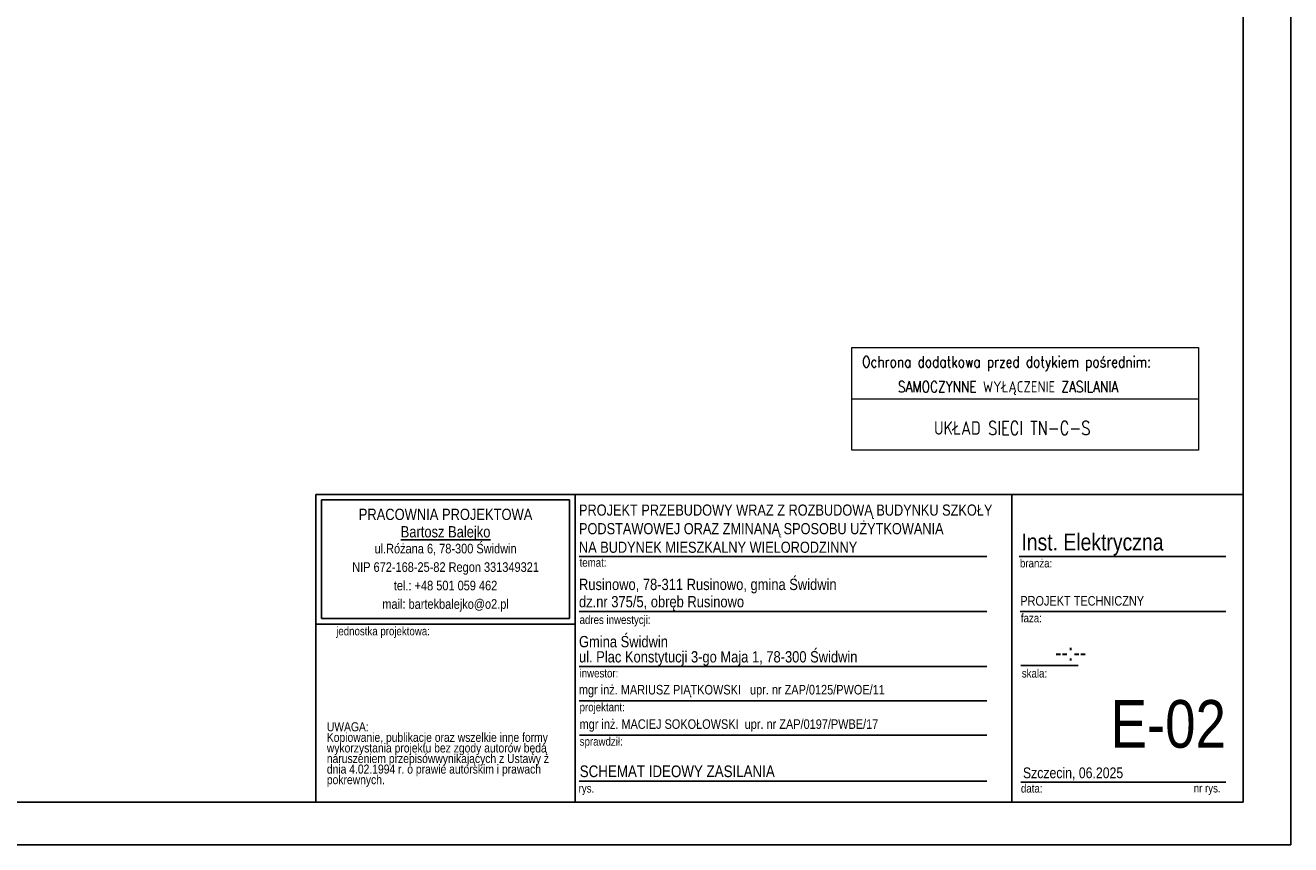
# Model space of a CAD drawing. Header units: millimetres. Extents: x 262469 to 275208, y -32539 to 9411.
# Tile 38 of 256: x 268550 to 270939, y -25147 to -23601. Entities that reach past the tile are written whole.
import ezdxf

# ---------------------------------------------------------------- set-up
doc = ezdxf.new("R2010")
doc.units = ezdxf.units.MM
doc.header["$LTSCALE"] = 100
doc.layers.add('$ IE TABELA', color=7, linetype='Continuous')
doc.layers.add('$ IE_Tabele', color=7, linetype='Continuous')
doc.layers.add('$ mp_ele_opisy', color=7, linetype='Continuous', lineweight=30)
doc.styles.add('GENERATED_STYLE_10', font='ARIALN.TTF')
doc.styles.add('GENERATED_STYLE_11', font='ARIALN.TTF')
doc.styles.add('GENERATED_STYLE_6', font='ARIALN.TTF')
doc.styles.add('GENERATED_STYLE_9', font='ARIALN.TTF')
doc.styles.add('ROMANS', font='romans', dxfattribs={"width": 0.8})

# ---------------------------------------------------------------- blocks, each defined once
blk = doc.blocks.new('a3eee')
at = {"layer": '$ IE TABELA'}
for p, q in [((23930.8, 1206.8), (23930.8, 4176.8)), ((23840.8, 1286.8), (23840.8, 4096.8)), ((19890.8, 1286.8), (23840.8, 1286.8)), ((19730.8, 1206.8), (23930.8, 1206.8))]:
    blk.add_line(p, q, dxfattribs=at)

msp = doc.modelspace()

# ---------------------------------------------------------------- linework, layer by layer
at = {"layer": '$ IE_Tabele', "linetype": 'Continuous'}
for p, q in [((269098.9, -24485.7), (269588.2, -24485.7)), ((269098.9, -25066.8), (269098.9, -24485.7)), ((269098.9, -24485.7), (270848.9, -24485.7)), ((269109.5, -24719.7), (269109.5, -24496.3)), ((269109.5, -24496.3), (269577.6, -24496.3)), ((269577.6, -24719.7), (269577.6, -24496.3)), ((269588.2, -24485.7), (269588.2, -25066.8)), ((269588.2, -24730.4), (269588.2, -24485.7)), ((270412.7, -24485.7), (270412.7, -25066.8)), ((270848.9, -24485.7), (270848.9, -25066.8)), ((269588.2, -25066.8), (269588.2, -24525.7)), ((269595.4, -24602.7), (270365.4, -24602.7)), ((270426.6, -24602.7), (270816.6, -24602.7)), ((269109.5, -24719.7), (269577.6, -24719.7)), ((269595.4, -24706.7), (270365.4, -24706.7)), ((270428.4, -24706.7), (270816.6, -24706.7)), ((269098.9, -24730.4), (269588.2, -24730.4)), ((269595.4, -24810.7), (270365.4, -24810.7)), ((270429.5, -24808.9), (270537.5, -24808.9)), ((269595.4, -24875.5), (270365.4, -24875.5)), ((269596.5, -24940.4), (270365.4, -24940.4)), ((269595.4, -25026.8), (270365.4, -25026.8)), ((270429.5, -25028.6), (270657.7, -25028.6)), ((270657.7, -25028.6), (270816.6, -25028.6)), ((269098.9, -25066.8), (269588.2, -25066.8)), ((270848.9, -25066.8), (269588.2, -25066.8))]:
    msp.add_line(p, q, dxfattribs=at)
at = {"layer": '$ mp_ele_opisy', "color": 7, "lineweight": 0}
for p, q in [((270110.6, -24208.8), (270764.8, -24208.8)), ((270110.6, -24402.6), (270110.6, -24208.8)), ((270764.8, -24208.8), (270764.8, -24402.6)), ((270110.6, -24305.7), (270764.8, -24305.7)), ((270764.8, -24402.6), (270110.6, -24402.6))]:
    msp.add_line(p, q, dxfattribs=at)

# ---------------------------------------------------------------- block references
at = {"layer": '$ IE TABELA', "color": 7}
msp.add_blockref('a3eee', (247008.1, -26353.6), dxfattribs=at)

# ---------------------------------------------------------------- texts
at = {"layer": '$ IE_Tabele', "linetype": 'Continuous'}
for s, insert, char_height, attachment_point, line_spacing_factor, style in [('\\pt22543.3;PROJEKT PRZEBUDOWY WRAZ Z ROZBUDOWĄ BUDYNKU SZKOŁY \\PPODSTAWOWEJ ORAZ ZMINANĄ SPOSOBU UŻYTKOWANIA \\PNA BUDYNEK MIESZKALNY WIELORODZINNY', (269595.4, -24596.3), 21, 7, 1.001884, 'GENERATED_STYLE_6'), ('{PRACOWNIA PROJEKTOWA\\P\\LBartosz Balejko}', (269343.5, -24512.8), 21.277, 2, 0.926719, 'GENERATED_STYLE_10'), ('Rusinowo, 78-311 Rusinowo, gmina Świdwin \\Pdz.nr 375/5, obręb Rusinowo', (269595.4, -24705.3), 21.277, 7, 0.918867, 'GENERATED_STYLE_9'), ('PROJEKT TECHNICZNY', (270428.4, -24677.6), 18, 1, 0.923713, 'GENERATED_STYLE_9'), ('{Gmina Świdwin\\Pul. Plac Konstytucji 3-go Maja 1, 78-300 Świdwin}', (269595.4, -24809.3), 21.277, 7, 0.807442, 'GENERATED_STYLE_9')]:
    msp.add_mtext(s, dxfattribs=dict(at, insert=insert, char_height=char_height, attachment_point=attachment_point, line_spacing_factor=line_spacing_factor, style=style))
at = {"layer": '$ IE_Tabele', "linetype": 'Continuous', "style": 'GENERATED_STYLE_9'}
for s, insert, char_height, width, attachment_point, line_spacing_factor in [('{ul.Różana 6, 78-300 Świdwin\\PNIP 672-168-25-82 Regon 331349321\\Ptel.: +48 501 059 462\\Pmail: bartekbalejko@o2.pl}', (269343.5, -24579), 18.085, 468.085, 2, 1.156383), ('{UWAGA:\\PKopiowanie, publikacje oraz wszelkie inne formy wykorzystania projektu bez zgody autorów będą naruszeniem przepisówwynikających z Ustawy z dnia 4.02.1994 r. o prawie autorskim i prawach pokrewnych.}', (269119.4, -24915.8), 17.0213, 448.341, 1, 0.703415)]:
    msp.add_mtext(s, dxfattribs=dict(at, insert=insert, char_height=char_height, width=width, attachment_point=attachment_point, line_spacing_factor=line_spacing_factor))
at = {"layer": '$ IE_Tabele', "linetype": 'Continuous'}
for s, insert, char_height, attachment_point, style in [('Inst. Elektryczna', (270430.5, -24559.7), 31.916, 1, 'GENERATED_STYLE_9'), ('{temat:}', (269596.5, -24606.3), 15.96, 1, 'GENERATED_STYLE_9'), ('{branża:}', (270427.8, -24607.6), 15.96, 1, 'GENERATED_STYLE_9'), ('{adres inwestycji:}', (269596.5, -24714.3), 15.958, 1, 'GENERATED_STYLE_9'), ('{faza:}', (270429.5, -24711.2), 15.96, 1, 'GENERATED_STYLE_9'), ('{jednostka projektowa:}', (269137.1, -24735.8), 15.958, 1, 'GENERATED_STYLE_9'), ('\\pxi-5,l7t7;--:--', (270430.3, -24767.8), 31.916, 1, 'GENERATED_STYLE_9'), ('{inwestor:}', (269596.5, -24815.2), 15.958, 1, 'GENERATED_STYLE_9'), ('{skala:}', (270431.3, -24815.4), 15.96, 1, 'GENERATED_STYLE_9'), ('mgr inż. MARIUSZ PIĄTKOWSKI   upr. nr ZAP/0125/PWOE/11', (269595.2, -24845.3), 18, 1, 'GENERATED_STYLE_9'), ('{projektant:}', (269596.5, -24879.2), 15.958, 1, 'GENERATED_STYLE_9'), ('E-02', (270816.6, -24873.9), 90, 3, 'GENERATED_STYLE_9'), ('mgr inż. MACIEJ SOKOŁOWSKI  upr. nr ZAP/0197/PWBE/17', (269596.5, -24910.2), 18, 1, 'GENERATED_STYLE_9'), ('{sprawdził:}', (269596.7, -24944), 15.958, 1, 'GENERATED_STYLE_9'), ('SCHEMAT IDEOWY ZASILANIA', (269596.8, -24997.3), 22, 1, 'GENERATED_STYLE_11'), ('Szczecin, 06.2025', (270433.4, -25001.1), 20.213, 1, 'GENERATED_STYLE_9'), ('{data:}', (270429.7, -25032.5), 15.96, 1, 'GENERATED_STYLE_9'), ('{rys.}', (269594.7, -25032.5), 15.96, 1, 'GENERATED_STYLE_9'), ('{nr rys.}', (270755.8, -25032.2), 15.96, 1, 'GENERATED_STYLE_9')]:
    msp.add_mtext(s, dxfattribs=dict(at, insert=insert, char_height=char_height, attachment_point=attachment_point, style=style))
at = {"layer": '$ mp_ele_opisy', "color": 7, "lineweight": 0, "style": 'ROMANS', "width": 0.8}
for s, height, p in [('Ochrona dodatkowa przed dotykiem pośrednim:', 21.063, (270129.8, -24246.2)), ('SAMOCZYNNE WYŁĄCZENIE ZASILANIA', 21.063, (270197.4, -24293.1)), ('UKŁAD SIECI TN-C-S', 25.275, (270265.5, -24373.1))]:
    msp.add_text(s, height=height, dxfattribs=at).set_placement(p)

doc.saveas('drawing.dxf')
